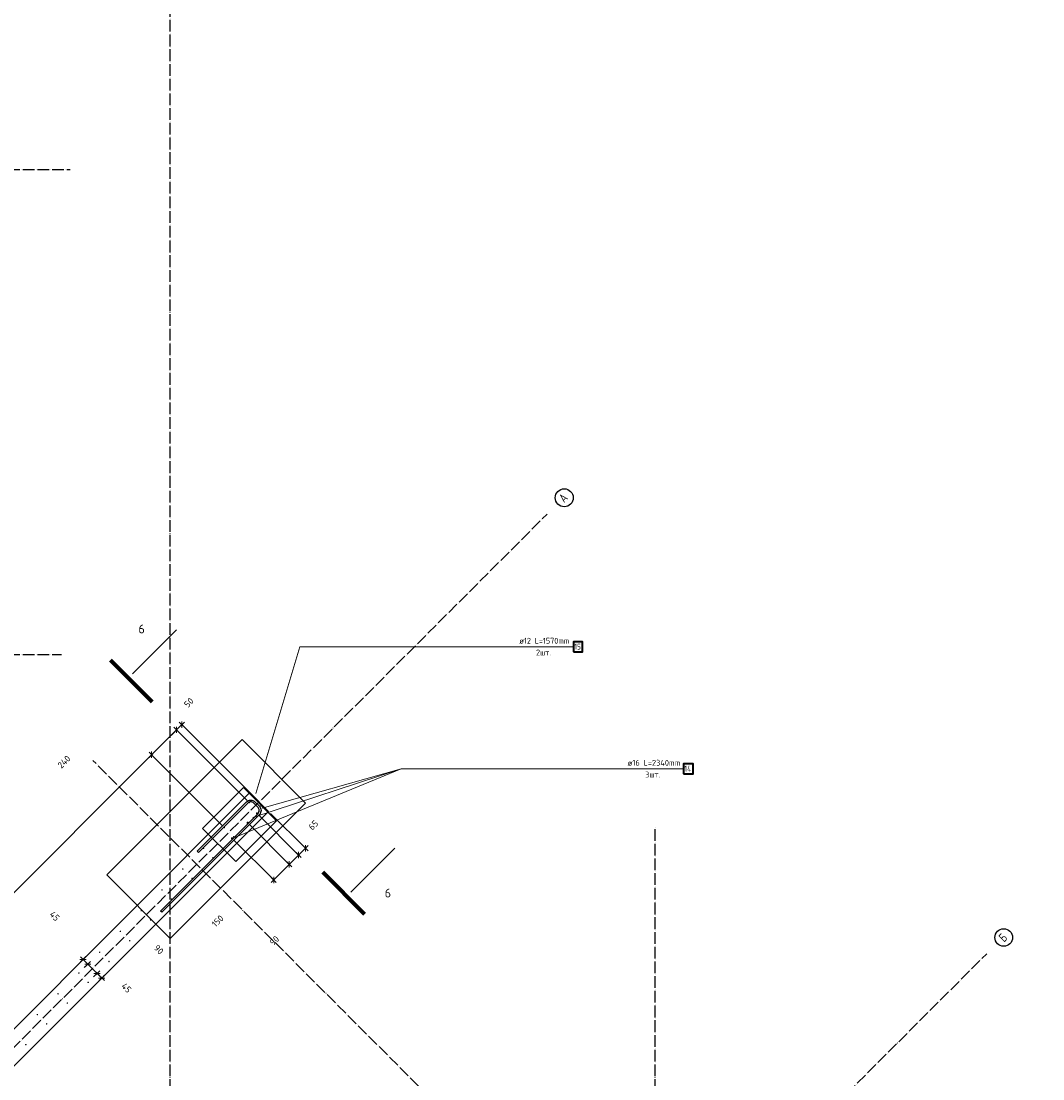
# Model space of a CAD drawing. Header units: millimetres. Extents: x -2995 to 47287, y -2809 to 58122.
# Tile 27 of 143: x 14136 to 21087, y 18913 to 26110. Entities that reach past the tile are written whole.
import ezdxf

# ---------------------------------------------------------------- set-up
doc = ezdxf.new("R2010")
doc.units = ezdxf.units.MM
doc.header["$PDMODE"] = 65
doc.linetypes.add('______11', pattern=[100, 80, -10, 0, -10])
doc.linetypes.add('______5', pattern=[220, 160, -20, 20, -20])
for name, color, linetype, lineweight in [('Арм.стержн. вертикальными 1', 22, 'Continuous', 35), ('Арм.стержн.горизонт. 2', 202, 'Continuous', 35), ('Обозначение разреза_ общее', 7, 'Continuous', 25), ('Размерная линия_ общее', 7, 'Continuous', 13)]:
    doc.layers.add(name, color=color, linetype=linetype, lineweight=lineweight)
doc.layers.add('Арм.стержн. вертикальными 2', color=7, linetype='Continuous', lineweight=35, true_color=0x006e00)
doc.layers.add('Осевая линия_ общее', color=7, linetype='______5', lineweight=13, true_color=0xa0a0a0)
doc.styles.add('ISOCPEUR', font='ISOCPEUR')
doc.dimstyles.new('DIMSTYLE_10', dxfattribs={"dimtxt": 44, "dimasz": 50, "dimexe": 0, "dimexo": 0, "dimgap": 22, "dimtad": 0, "dimdec": 0, "dimrnd": 5, "dimzin": 12, "dimdsep": 46, "dimtxsty": 'ISOCPEUR', "dimblk1": 'ALL_ML_STRICH', "dimblk2": 'ALL_ML_STRICH', "dimsah": 1, "dimcen": 0, "dimclrd": 7, "dimclre": 256, "dimclrt": 7, "dimadec": 0, "dimazin": 0, "dimtfac": 1, "dimtdec": 0, "dimtix": 1, "dimtmove": 2, "dimatfit": 3, "dimfxl": 0, "dimtvp": 1.2, "dimtzin": 0, "dimlwd": 0, "dimlwe": -3, "dimarcsym": 0})
doc.dimstyles.new('DIMSTYLE_3', dxfattribs={"dimtxt": 44, "dimasz": 50, "dimexe": 0, "dimexo": 0, "dimgap": 22, "dimtad": 2, "dimdec": 0, "dimrnd": 5, "dimzin": 12, "dimdsep": 46, "dimtxsty": 'ISOCPEUR', "dimblk1": 'ALL_ML_STRICH', "dimblk2": 'ALL_ML_STRICH', "dimsah": 1, "dimcen": 0, "dimclrd": 7, "dimclre": 256, "dimclrt": 7, "dimadec": 0, "dimazin": 0, "dimtfac": 1, "dimtdec": 0, "dimtix": 1, "dimtmove": 2, "dimatfit": 3, "dimfxl": 0, "dimtzin": 0, "dimlwd": 0, "dimlwe": -3, "dimarcsym": 0})
doc.dimstyles.new('DIMSTYLE_8', dxfattribs={"dimtxt": 44, "dimasz": 50, "dimexe": 0, "dimexo": 0, "dimgap": 22, "dimtad": 2, "dimdec": 0, "dimrnd": 5, "dimzin": 12, "dimdsep": 46, "dimtxsty": 'ISOCPEUR', "dimblk1": 'ALL_ML_STRICH', "dimblk2": 'ALL_ML_STRICH', "dimsah": 1, "dimcen": 0, "dimclrd": 7, "dimclre": 256, "dimclrt": 7, "dimadec": 0, "dimazin": 0, "dimtfac": 1, "dimtdec": 0, "dimtix": 1, "dimtmove": 2, "dimatfit": 3, "dimfxl": 0, "dimtvp": 1.2, "dimtzin": 0, "dimlwd": 0, "dimlwe": -3, "dimarcsym": 0})

# ---------------------------------------------------------------- blocks, each defined once
blk = doc.blocks.new('ALL_ML_STRICH')
at = {"color": 0, "linetype": 'ByBlock', "lineweight": -2}
for p, q in [((-1, 0), (0.5, 0)), ((-0.3, -0.3), (0.3, 0.3)), ((0, -0.5), (0, 0.5))]:
    blk.add_line(p, q, dxfattribs=at)
blk = doc.blocks.new('*D126')
at = {"layer": 'DEFPOINTS', "color": 7, "linetype": 'Continuous', "lineweight": 13, "transparency": 33554687}
for p in [(14557, 19726.4), (14590.1, 19759.5), (14551.2, 19656.3)]:
    blk.add_point(p, dxfattribs=at)
at = {"layer": 'Размерная линия_ общее', "color": 253, "linetype": 'Continuous', "lineweight": -2, "true_color": 0xa0a0a0, "transparency": 33554687}
for p, q in [((14576, 19745.3), (14557, 19726.4)), ((14565.3, 19670.4), (14589.2, 19694.2))]:
    blk.add_line(p, q, dxfattribs=at)
at = {"layer": 'Размерная линия_ общее', "color": 7, "linetype": 'Continuous', "lineweight": -2, "transparency": 33554687}
blk.add_line((14557, 19726.4), (14589.2, 19694.2), dxfattribs=at)
at = {"layer": 'Размерная линия_ общее', "color": 7, "linetype": 'Continuous', "lineweight": 13, "transparency": 33554687, "xscale": 50, "yscale": 50, "zscale": 50}
for p, rotation in [((14557, 19726.4), 135.0000000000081), ((14589.2, 19694.2), 315.0000000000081)]:
    blk.add_blockref('ALL_ML_STRICH', p, dxfattribs=dict(at, rotation=rotation))
at = {"layer": 'Размерная линия_ общее', "color": 7, "linetype": 'Continuous', "lineweight": 13, "transparency": 33554687, "insert": (14363.6, 20020.7), "char_height": 44, "width": 88, "attachment_point": 5, "rotation": 315, "style": 'ISOCPEUR'}
blk.add_mtext('\\A1;{45}', dxfattribs=at)
blk = doc.blocks.new('*D127')
at = {"layer": 'DEFPOINTS', "color": 7, "linetype": 'Continuous', "lineweight": 13, "transparency": 33554687}
for p in [(14551.2, 19656.3), (14589.2, 19694.2), (14614.5, 19593)]:
    blk.add_point(p, dxfattribs=at)
at = {"layer": 'Размерная линия_ общее', "color": 253, "linetype": 'Continuous', "lineweight": -2, "true_color": 0xa0a0a0, "transparency": 33554687}
for p, q in [((14565.3, 19670.4), (14589.2, 19694.2)), ((14628.7, 19607.1), (14652.5, 19630.9))]:
    blk.add_line(p, q, dxfattribs=at)
at = {"layer": 'Размерная линия_ общее', "color": 7, "linetype": 'Continuous', "lineweight": -2, "transparency": 33554687}
blk.add_line((14589.2, 19694.2), (14652.5, 19630.9), dxfattribs=at)
at = {"layer": 'Размерная линия_ общее', "color": 7, "linetype": 'Continuous', "lineweight": 13, "transparency": 33554687, "xscale": 50, "yscale": 50, "zscale": 50}
for p, rotation in [((14589.2, 19694.2), 135.0000000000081), ((14652.5, 19630.9), 315.0000000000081)]:
    blk.add_blockref('ALL_ML_STRICH', p, dxfattribs=dict(at, rotation=rotation))
at = {"layer": 'Размерная линия_ общее', "color": 7, "linetype": 'Continuous', "lineweight": 13, "transparency": 33554687, "insert": (15072.2, 19792.9), "char_height": 44, "width": 88, "attachment_point": 5, "rotation": 315, "style": 'ISOCPEUR'}
blk.add_mtext('\\A1;{90}', dxfattribs=at)
blk = doc.blocks.new('*D128')
at = {"layer": 'DEFPOINTS', "color": 7, "linetype": 'Continuous', "lineweight": 13, "transparency": 33554687}
for p in [(14614.5, 19593), (14652.5, 19630.9), (14717.4, 19632.2)]:
    blk.add_point(p, dxfattribs=at)
at = {"layer": 'Размерная линия_ общее', "color": 253, "linetype": 'Continuous', "lineweight": -2, "true_color": 0xa0a0a0, "transparency": 33554687}
for p, q in [((14628.7, 19607.1), (14652.5, 19630.9)), ((14703.2, 19618), (14684.3, 19599.1))]:
    blk.add_line(p, q, dxfattribs=at)
at = {"layer": 'Размерная линия_ общее', "color": 7, "linetype": 'Continuous', "lineweight": -2, "transparency": 33554687}
blk.add_line((14652.5, 19630.9), (14684.3, 19599.1), dxfattribs=at)
at = {"layer": 'Размерная линия_ общее', "color": 7, "linetype": 'Continuous', "lineweight": 13, "transparency": 33554687, "xscale": 50, "yscale": 50, "zscale": 50}
for p, rotation in [((14652.5, 19630.9), 135.0000000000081), ((14684.3, 19599.1), 315.0000000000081)]:
    blk.add_blockref('ALL_ML_STRICH', p, dxfattribs=dict(at, rotation=rotation))
at = {"layer": 'Размерная линия_ общее', "color": 7, "linetype": 'Continuous', "lineweight": 13, "transparency": 33554687, "insert": (14852.2, 19532.5), "char_height": 44, "width": 88, "attachment_point": 5, "rotation": 315, "style": 'ISOCPEUR'}
blk.add_mtext('\\A1;{45}', dxfattribs=at)
blk = doc.blocks.new('СЛОЖНЫЙ_ОБЪЕКТ_0')
at = {"layer": 'Осевая линия_ общее', "color": 253, "linetype": '______11', "lineweight": -3, "true_color": 0xa0a0a0, "transparency": 33554687}
for p, q in [((15150, -2590), (15150, 40000)), ((-2770, 25100), (14470, 25100)), ((552.2, 5594.3), (17713.7, 22755.7)), ((-2770, 21800), (14410, 21800)), ((21086.6, 14616.9), (14623.6, 21079.9)), ((18450, -2590), (18450, 20630)), ((3543.2, 2603.2), (20704.7, 19764.7))]:
    blk.add_line(p, q, dxfattribs=at)
at = {"layer": 'Осевая линия_ общее', "color": 7, "linetype": 'Continuous', "lineweight": 25, "transparency": 33554687}
for centre, radius in [((17830.4, 22866.9), 61.2), ((20820.5, 19874.9), 59.8)]:
    blk.add_circle(centre, radius, dxfattribs=at)
at = {"layer": 'Осевая линия_ общее', "color": 7, "linetype": 'Continuous', "lineweight": 25, "transparency": 33554687, "char_height": 60, "attachment_point": 7, "rotation": 45, "style": 'ISOCPEUR'}
for s, insert, width in [('\\W0.82;А', (17829.7, 22829.4), 78.529), ('\\W0.80;Б', (20821.9, 19839.5), 71.967)]:
    blk.add_mtext(s, dxfattribs=dict(at, insert=insert, width=width))
blk = doc.blocks.new('*D506')
at = {"layer": 'DEFPOINTS', "color": 7, "linetype": 'Continuous', "lineweight": 13, "transparency": 33554687}
for p in [(15228.4, 21323.6), (15723.5, 20828.5), (15688.2, 20793.2)]:
    blk.add_point(p, dxfattribs=at)
at = {"layer": 'Размерная линия_ общее', "color": 7, "linetype": 'Continuous', "lineweight": -2, "transparency": 33554687}
blk.add_line((15228.4, 21323.6), (15193.1, 21288.3), dxfattribs=at)
at = {"layer": 'Размерная линия_ общее', "color": 253, "linetype": 'Continuous', "lineweight": -2, "true_color": 0xa0a0a0, "transparency": 33554687}
for p, q in [((15709.4, 20842.7), (15228.4, 21323.6)), ((15674, 20807.3), (15193.1, 21288.3))]:
    blk.add_line(p, q, dxfattribs=at)
at = {"layer": 'Размерная линия_ общее', "color": 7, "linetype": 'Continuous', "lineweight": 13, "transparency": 33554687, "xscale": 49.99999999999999, "yscale": 50, "zscale": 50}
for p, rotation in [((15193.1, 21288.3), 225.0000000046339), ((15228.4, 21323.6), 45.00000000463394)]:
    blk.add_blockref('ALL_ML_STRICH', p, dxfattribs=dict(at, rotation=rotation))
at = {"layer": 'Размерная линия_ общее', "color": 7, "linetype": 'Continuous', "lineweight": 13, "transparency": 33554687, "insert": (15276.7, 21473.5), "char_height": 44, "width": 88, "attachment_point": 5, "rotation": 45, "style": 'ISOCPEUR'}
blk.add_mtext('\\A1;{50}', dxfattribs=at)
blk = doc.blocks.new('*D507')
at = {"layer": 'DEFPOINTS', "color": 7, "linetype": 'Continuous', "lineweight": 13, "transparency": 33554687}
for p in [(15193.1, 21288.3), (15688.2, 20793.2), (15518.5, 20623.5)]:
    blk.add_point(p, dxfattribs=at)
at = {"layer": 'Размерная линия_ общее', "color": 7, "linetype": 'Continuous', "lineweight": -2, "transparency": 33554687}
blk.add_line((15193.1, 21288.3), (15023.4, 21118.6), dxfattribs=at)
at = {"layer": 'Размерная линия_ общее', "color": 253, "linetype": 'Continuous', "lineweight": -2, "true_color": 0xa0a0a0, "transparency": 33554687}
for p, q in [((15674, 20807.3), (15193.1, 21288.3)), ((15504.3, 20637.6), (15023.4, 21118.6))]:
    blk.add_line(p, q, dxfattribs=at)
at = {"layer": 'Размерная линия_ общее', "color": 7, "linetype": 'Continuous', "lineweight": 13, "transparency": 33554687, "xscale": 49.99999999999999, "yscale": 50, "zscale": 50}
for p, rotation in [((15193.1, 21288.3), 45.00000000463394), ((15023.4, 21118.6), 225.0000000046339)]:
    blk.add_blockref('ALL_ML_STRICH', p, dxfattribs=dict(at, rotation=rotation))
at = {"layer": 'Размерная линия_ общее', "color": 7, "linetype": 'Continuous', "lineweight": 13, "transparency": 33554687, "insert": (14427.3, 21070.4), "char_height": 44, "width": 132, "attachment_point": 5, "rotation": 45, "style": 'ISOCPEUR'}
blk.add_mtext('\\A1;{240}', dxfattribs=at)
blk = doc.blocks.new('*D508')
at = {"layer": 'DEFPOINTS', "color": 7, "linetype": 'Continuous', "lineweight": 13, "transparency": 33554687}
for p in [(15023.4, 21118.6), (15518.5, 20623.5), (11417.2, 16522.2)]:
    blk.add_point(p, dxfattribs=at)
at = {"layer": 'Размерная линия_ общее', "color": 7, "linetype": 'Continuous', "lineweight": -2, "transparency": 33554687}
blk.add_line((15023.4, 21118.6), (10922.1, 17017.3), dxfattribs=at)
at = {"layer": 'Размерная линия_ общее', "color": 253, "linetype": 'Continuous', "lineweight": -2, "true_color": 0xa0a0a0, "transparency": 33554687}
for p, q in [((15504.3, 20637.6), (15023.4, 21118.6)), ((11403.1, 16536.4), (10922.1, 17017.3))]:
    blk.add_line(p, q, dxfattribs=at)
at = {"layer": 'Размерная линия_ общее', "color": 7, "linetype": 'Continuous', "lineweight": 13, "transparency": 33554687, "xscale": 49.99999999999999, "yscale": 50, "zscale": 50}
for p, rotation in [((15023.4, 21118.6), 45.00000000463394), ((10922.1, 17017.3), 225.0000000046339)]:
    blk.add_blockref('ALL_ML_STRICH', p, dxfattribs=dict(at, rotation=rotation))
at = {"layer": 'Размерная линия_ общее', "color": 7, "linetype": 'Continuous', "lineweight": 13, "transparency": 33554687, "insert": (12861, 18964.7), "char_height": 44, "width": 2.2, "attachment_point": 1, "rotation": 225, "line_spacing_factor": 0.60241, "style": 'ISOCPEUR'}
blk.add_mtext('\\W0.91;29х200=5800', dxfattribs=at)
blk = doc.blocks.new('*D515')
at = {"layer": 'DEFPOINTS', "color": 7, "linetype": 'Continuous', "lineweight": 13, "transparency": 33554687}
for p in [(15677.2, 20655.6), (15571.2, 20549.6), (15854, 20266.7)]:
    blk.add_point(p, dxfattribs=at)
at = {"layer": 'Размерная линия_ общее', "color": 253, "linetype": 'Continuous', "lineweight": -2, "true_color": 0xa0a0a0, "transparency": 33554687}
for p, q in [((15691.4, 20641.5), (15960.1, 20372.8)), ((15585.3, 20535.4), (15854, 20266.7))]:
    blk.add_line(p, q, dxfattribs=at)
at = {"layer": 'Размерная линия_ общее', "color": 7, "linetype": 'Continuous', "lineweight": -2, "transparency": 33554687}
blk.add_line((15854, 20266.7), (15960.1, 20372.8), dxfattribs=at)
at = {"layer": 'Размерная линия_ общее', "color": 7, "linetype": 'Continuous', "lineweight": 13, "transparency": 33554687, "yscale": 50, "zscale": 50}
for p, xscale, rotation in [((15960.1, 20372.8), 49.99999999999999, 45.00000000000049), ((15854, 20266.7), 50, 225.0000000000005)]:
    blk.add_blockref('ALL_ML_STRICH', p, dxfattribs=dict(at, xscale=xscale, rotation=rotation))
at = {"layer": 'Размерная линия_ общее', "color": 7, "linetype": 'Continuous', "lineweight": 13, "transparency": 33554687, "insert": (15472.7, 19987.1), "char_height": 44, "width": 132, "attachment_point": 5, "rotation": 45, "style": 'ISOCPEUR'}
blk.add_mtext('\\A1;{150}', dxfattribs=at)
blk = doc.blocks.new('*D516')
at = {"layer": 'DEFPOINTS', "color": 7, "linetype": 'Continuous', "lineweight": 13, "transparency": 33554687}
for p in [(15677.2, 20655.6), (15740.9, 20719.3), (15960.1, 20372.8)]:
    blk.add_point(p, dxfattribs=at)
at = {"layer": 'Размерная линия_ общее', "color": 253, "linetype": 'Continuous', "lineweight": -2, "true_color": 0xa0a0a0, "transparency": 33554687}
for p, q in [((15755, 20705.1), (16023.7, 20436.4)), ((15691.4, 20641.5), (15960.1, 20372.8))]:
    blk.add_line(p, q, dxfattribs=at)
at = {"layer": 'Размерная линия_ общее', "color": 7, "linetype": 'Continuous', "lineweight": -2, "transparency": 33554687}
blk.add_line((15960.1, 20372.8), (16023.7, 20436.4), dxfattribs=at)
at = {"layer": 'Размерная линия_ общее', "color": 7, "linetype": 'Continuous', "lineweight": 13, "transparency": 33554687, "yscale": 50, "zscale": 50}
for p, xscale, rotation in [((16023.7, 20436.4), 49.99999999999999, 45.00000000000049), ((15960.1, 20372.8), 50, 225.0000000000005)]:
    blk.add_blockref('ALL_ML_STRICH', p, dxfattribs=dict(at, xscale=xscale, rotation=rotation))
at = {"layer": 'Размерная линия_ общее', "color": 7, "linetype": 'Continuous', "lineweight": 13, "transparency": 33554687, "insert": (15858, 19854), "char_height": 44, "width": 88, "attachment_point": 5, "rotation": 45, "style": 'ISOCPEUR'}
blk.add_mtext('\\A1;{90}', dxfattribs=at)
blk = doc.blocks.new('*D517')
at = {"layer": 'DEFPOINTS', "color": 7, "linetype": 'Continuous', "lineweight": 13, "transparency": 33554687}
for p in [(15818.6, 20733.4), (15740.9, 20719.3), (16023.7, 20436.4)]:
    blk.add_point(p, dxfattribs=at)
at = {"layer": 'Размерная линия_ общее', "color": 253, "linetype": 'Continuous', "lineweight": -2, "true_color": 0xa0a0a0, "transparency": 33554687}
for p, q in [((15755, 20705.1), (16023.7, 20436.4)), ((15832.8, 20719.3), (16069.7, 20482.4))]:
    blk.add_line(p, q, dxfattribs=at)
at = {"layer": 'Размерная линия_ общее', "color": 7, "linetype": 'Continuous', "lineweight": -2, "transparency": 33554687}
blk.add_line((16023.7, 20436.4), (16069.7, 20482.4), dxfattribs=at)
at = {"layer": 'Размерная линия_ общее', "color": 7, "linetype": 'Continuous', "lineweight": 13, "transparency": 33554687, "yscale": 50, "zscale": 50}
for p, xscale, rotation in [((16069.7, 20482.4), 49.99999999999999, 45.00000000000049), ((16023.7, 20436.4), 50, 225.0000000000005)]:
    blk.add_blockref('ALL_ML_STRICH', p, dxfattribs=dict(at, xscale=xscale, rotation=rotation))
at = {"layer": 'Размерная линия_ общее', "color": 7, "linetype": 'Continuous', "lineweight": 13, "transparency": 33554687, "insert": (16123.8, 20639.8), "char_height": 44, "width": 88, "attachment_point": 5, "rotation": 45, "style": 'ISOCPEUR'}
blk.add_mtext('\\A1;{65}', dxfattribs=at)

msp = doc.modelspace()

# ---------------------------------------------------------------- hatches: boundary and pattern name
at = {"layer": 'Арм.стержн. вертикальными 1', "linetype": 'Continuous', "lineweight": 50, "transparency": 33554687}
for points in [[(15693.2, 20793.2), (15692.8, 20795.1), (15691.7, 20796.7), (15690.1, 20797.8), (15688.2, 20798.2), (15686.2, 20797.8), (15684.6, 20796.7), (15683.5, 20795.1), (15683.2, 20793.2), (15683.5, 20791.3), (15684.6, 20789.6), (15686.2, 20788.6), (15688.2, 20788.2), (15690.1, 20788.6), (15691.7, 20789.6), (15692.8, 20791.3)], [(15756.5, 20729.9), (15756.1, 20731.8), (15755, 20733.4), (15753.4, 20734.5), (15751.5, 20734.9), (15749.6, 20734.5), (15747.9, 20733.4), (15746.8, 20731.8), (15746.5, 20729.9), (15746.8, 20728), (15747.9, 20726.3), (15749.6, 20725.2), (15751.5, 20724.9), (15753.4, 20725.2), (15755, 20726.3), (15756.1, 20728)], [(15523.5, 20623.5), (15523.1, 20625.4), (15522, 20627), (15520.4, 20628.1), (15518.5, 20628.5), (15516.5, 20628.1), (15514.9, 20627), (15513.8, 20625.4), (15513.5, 20623.5), (15513.8, 20621.6), (15514.9, 20619.9), (15516.5, 20618.8), (15518.5, 20618.5), (15520.4, 20618.8), (15522, 20619.9), (15523.1, 20621.6)], [(15586.8, 20560.2), (15586.4, 20562.1), (15585.3, 20563.7), (15583.7, 20564.8), (15581.8, 20565.2), (15579.8, 20564.8), (15578.2, 20563.7), (15577.1, 20562.1), (15576.8, 20560.2), (15577.1, 20558.2), (15578.2, 20556.6), (15579.8, 20555.5), (15581.8, 20555.2), (15583.7, 20555.5), (15585.3, 20556.6), (15586.4, 20558.2)], [(15382, 20482), (15381.6, 20484), (15380.6, 20485.6), (15378.9, 20486.7), (15377, 20487), (15375.1, 20486.7), (15373.5, 20485.6), (15372.4, 20484), (15372, 20482), (15372.4, 20480.1), (15373.5, 20478.5), (15375.1, 20477.4), (15377, 20477), (15378.9, 20477.4), (15380.6, 20478.5), (15381.6, 20480.1)], [(15445.3, 20418.7), (15445, 20420.7), (15443.9, 20422.3), (15442.3, 20423.4), (15440.3, 20423.7), (15438.4, 20423.4), (15436.8, 20422.3), (15435.7, 20420.7), (15435.3, 20418.7), (15435.7, 20416.8), (15436.8, 20415.2), (15438.4, 20414.1), (15440.3, 20413.7), (15442.3, 20414.1), (15443.9, 20415.2), (15445, 20416.8)], [(15240.6, 20340.6), (15240.2, 20342.5), (15239.1, 20344.2), (15237.5, 20345.2), (15235.6, 20345.6), (15233.7, 20345.2), (15232.1, 20344.2), (15231, 20342.5), (15230.6, 20340.6), (15231, 20338.7), (15232.1, 20337.1), (15233.7, 20336), (15235.6, 20335.6), (15237.5, 20336), (15239.1, 20337.1), (15240.2, 20338.7)], [(15303.9, 20277.3), (15303.5, 20279.2), (15302.5, 20280.9), (15300.8, 20281.9), (15298.9, 20282.3), (15297, 20281.9), (15295.4, 20280.9), (15294.3, 20279.2), (15293.9, 20277.3), (15294.3, 20275.4), (15295.4, 20273.8), (15297, 20272.7), (15298.9, 20272.3), (15300.8, 20272.7), (15302.5, 20273.8), (15303.5, 20275.4)], [(15099.2, 20199.2), (15098.8, 20201.1), (15097.7, 20202.7), (15096.1, 20203.8), (15094.2, 20204.2), (15092.3, 20203.8), (15090.7, 20202.7), (15089.6, 20201.1), (15089.2, 20199.2), (15089.6, 20197.3), (15090.7, 20195.7), (15092.3, 20194.6), (15094.2, 20194.2), (15096.1, 20194.6), (15097.7, 20195.7), (15098.8, 20197.3)], [(15162.5, 20135.9), (15162.1, 20137.8), (15161, 20139.4), (15159.4, 20140.5), (15157.5, 20140.9), (15155.6, 20140.5), (15154, 20139.4), (15152.9, 20137.8), (15152.5, 20135.9), (15152.9, 20134), (15154, 20132.4), (15155.6, 20131.3), (15157.5, 20130.9), (15159.4, 20131.3), (15161, 20132.4), (15162.1, 20134)], [(14957.8, 20057.8), (14957.4, 20059.7), (14956.3, 20061.3), (14954.7, 20062.4), (14952.8, 20062.8), (14950.9, 20062.4), (14949.2, 20061.3), (14948.1, 20059.7), (14947.8, 20057.8), (14948.1, 20055.9), (14949.2, 20054.2), (14950.9, 20053.2), (14952.8, 20052.8), (14954.7, 20053.2), (14956.3, 20054.2), (14957.4, 20055.9)], [(15021.1, 19994.5), (15020.7, 19996.4), (15019.6, 19998), (15018, 19999.1), (15016.1, 19999.5), (15014.2, 19999.1), (15012.5, 19998), (15011.5, 19996.4), (15011.1, 19994.5), (15011.5, 19992.6), (15012.5, 19990.9), (15014.2, 19989.9), (15016.1, 19989.5), (15018, 19989.9), (15019.6, 19990.9), (15020.7, 19992.6)], [(14816.3, 19916.4), (14816, 19918.3), (14814.9, 19919.9), (14813.3, 19921), (14811.3, 19921.4), (14809.4, 19921), (14807.8, 19919.9), (14806.7, 19918.3), (14806.3, 19916.4), (14806.7, 19914.4), (14807.8, 19912.8), (14809.4, 19911.7), (14811.3, 19911.4), (14813.3, 19911.7), (14814.9, 19912.8), (14816, 19914.4)], [(14879.7, 19853.1), (14879.3, 19855), (14878.2, 19856.6), (14876.6, 19857.7), (14874.7, 19858.1), (14872.7, 19857.7), (14871.1, 19856.6), (14870, 19855), (14869.7, 19853.1), (14870, 19851.1), (14871.1, 19849.5), (14872.7, 19848.4), (14874.7, 19848.1), (14876.6, 19848.4), (14878.2, 19849.5), (14879.3, 19851.1)], [(14674.9, 19774.9), (14674.5, 19776.9), (14673.5, 19778.5), (14671.8, 19779.6), (14669.9, 19779.9), (14668, 19779.6), (14666.4, 19778.5), (14665.3, 19776.9), (14664.9, 19774.9), (14665.3, 19773), (14666.4, 19771.4), (14668, 19770.3), (14669.9, 19769.9), (14671.8, 19770.3), (14673.5, 19771.4), (14674.5, 19773)], [(14738.2, 19711.6), (14737.9, 19713.5), (14736.8, 19715.2), (14735.1, 19716.3), (14733.2, 19716.6), (14731.3, 19716.3), (14729.7, 19715.2), (14728.6, 19713.5), (14728.2, 19711.6), (14728.6, 19709.7), (14729.7, 19708.1), (14731.3, 19707), (14733.2, 19706.6), (14735.1, 19707), (14736.8, 19708.1), (14737.9, 19709.7)], [(14533.5, 19633.5), (14533.1, 19635.4), (14532, 19637.1), (14530.4, 19638.1), (14528.5, 19638.5), (14526.6, 19638.1), (14525, 19637.1), (14523.9, 19635.4), (14523.5, 19633.5), (14523.9, 19631.6), (14525, 19630), (14526.6, 19628.9), (14528.5, 19628.5), (14530.4, 19628.9), (14532, 19630), (14533.1, 19631.6)], [(14596.8, 19570.2), (14596.4, 19572.1), (14595.3, 19573.7), (14593.7, 19574.8), (14591.8, 19575.2), (14589.9, 19574.8), (14588.3, 19573.7), (14587.2, 19572.1), (14586.8, 19570.2), (14587.2, 19568.3), (14588.3, 19566.7), (14589.9, 19565.6), (14591.8, 19565.2), (14593.7, 19565.6), (14595.3, 19566.7), (14596.4, 19568.3)], [(14392.1, 19492.1), (14391.7, 19494), (14390.6, 19495.6), (14389, 19496.7), (14387.1, 19497.1), (14385.2, 19496.7), (14383.5, 19495.6), (14382.5, 19494), (14382.1, 19492.1), (14382.5, 19490.2), (14383.5, 19488.6), (14385.2, 19487.5), (14387.1, 19487.1), (14389, 19487.5), (14390.6, 19488.6), (14391.7, 19490.2)], [(14455.4, 19428.8), (14455, 19430.7), (14453.9, 19432.3), (14452.3, 19433.4), (14450.4, 19433.8), (14448.5, 19433.4), (14446.9, 19432.3), (14445.8, 19430.7), (14445.4, 19428.8), (14445.8, 19426.9), (14446.9, 19425.3), (14448.5, 19424.2), (14450.4, 19423.8), (14452.3, 19424.2), (14453.9, 19425.3), (14455, 19426.9)], [(14250.7, 19350.7), (14250.3, 19352.6), (14249.2, 19354.2), (14247.6, 19355.3), (14245.7, 19355.7), (14243.7, 19355.3), (14242.1, 19354.2), (14241, 19352.6), (14240.7, 19350.7), (14241, 19348.8), (14242.1, 19347.1), (14243.7, 19346.1), (14245.7, 19345.7), (14247.6, 19346.1), (14249.2, 19347.1), (14250.3, 19348.8)], [(14314, 19287.4), (14313.6, 19289.3), (14312.5, 19290.9), (14310.9, 19292), (14309, 19292.4), (14307.1, 19292), (14305.4, 19290.9), (14304.3, 19289.3), (14304, 19287.4), (14304.3, 19285.5), (14305.4, 19283.8), (14307.1, 19282.7), (14309, 19282.4), (14310.9, 19282.7), (14312.5, 19283.8), (14313.6, 19285.5)], [(14172.5, 19145.9), (14172.2, 19147.9), (14171.1, 19149.5), (14169.5, 19150.6), (14167.5, 19150.9), (14165.6, 19150.6), (14164, 19149.5), (14162.9, 19147.9), (14162.5, 19145.9), (14162.9, 19144), (14164, 19142.4), (14165.6, 19141.3), (14167.5, 19140.9), (14169.5, 19141.3), (14171.1, 19142.4), (14172.2, 19144)]]:
    msp.add_hatch(color=4, dxfattribs=at).paths.add_polyline_path(points)
at = {"layer": 'Арм.стержн. вертикальными 2', "linetype": 'Continuous', "lineweight": 50, "transparency": 33554687}
for points in [[(15748.9, 20719.3), (15748.2, 20722.3), (15746.5, 20724.9), (15743.9, 20726.7), (15740.9, 20727.3), (15737.8, 20726.7), (15735.2, 20724.9), (15733.5, 20722.3), (15732.9, 20719.3), (15733.5, 20716.2), (15735.2, 20713.6), (15737.8, 20711.9), (15740.9, 20711.3), (15743.9, 20711.9), (15746.5, 20713.6), (15748.2, 20716.2)], [(15685.2, 20655.6), (15684.6, 20658.7), (15682.9, 20661.3), (15680.3, 20663), (15677.2, 20663.6), (15674.2, 20663), (15671.6, 20661.3), (15669.8, 20658.7), (15669.2, 20655.6), (15669.8, 20652.6), (15671.6, 20650), (15674.2, 20648.2), (15677.2, 20647.6), (15680.3, 20648.2), (15682.9, 20650), (15684.6, 20652.6)], [(15579.2, 20549.6), (15578.5, 20552.6), (15576.8, 20555.2), (15574.2, 20556.9), (15571.2, 20557.6), (15568.1, 20556.9), (15565.5, 20555.2), (15563.8, 20552.6), (15563.2, 20549.6), (15563.8, 20546.5), (15565.5, 20543.9), (15568.1, 20542.2), (15571.2, 20541.6), (15574.2, 20542.2), (15576.8, 20543.9), (15578.5, 20546.5)]]:
    msp.add_hatch(color=7, dxfattribs=at).paths.add_polyline_path(points)

# ---------------------------------------------------------------- linework, layer by layer
at = {"color": 52, "linetype": 'Continuous', "lineweight": -3, "transparency": 33554687}
for p, q in [((15639.6, 21221.8), (14718.4, 20300.6)), ((15639.6, 21221.8), (14718.4, 20300.6)), ((16071.2, 20790.2), (15639.6, 21221.8)), ((16071.2, 20790.2), (15639.6, 21221.8)), ((15647.8, 20895.4), (15370, 20617.5)), ((15647.8, 20895.4), (15370, 20617.5)), ((15874.1, 20669.1), (15647.8, 20895.4)), ((15874.1, 20669.1), (15647.8, 20895.4)), ((15150, 19869), (16071.2, 20790.2)), ((15150, 19869), (16071.2, 20790.2)), ((15596.2, 20391.3), (15874.1, 20669.1)), ((15596.2, 20391.3), (15874.1, 20669.1)), ((15370, 20617.5), (15596.2, 20391.3)), ((15370, 20617.5), (15596.2, 20391.3)), ((14718.4, 20300.6), (15150, 19869)), ((14718.4, 20300.6), (15150, 19869))]:
    msp.add_line(p, q, dxfattribs=at)
at = {"color": 7, "linetype": 'Continuous', "lineweight": 25, "transparency": 33554687}
for p, q in [((9511.2, 14680.6), (15691.3, 20860.7)), ((15691.3, 20860.7), (15818.6, 20733.4)), ((15818.6, 20733.4), (9638.5, 14553.3))]:
    msp.add_line(p, q, dxfattribs=at)
at = {"layer": 'Арм.стержн. вертикальными 2', "color": 7, "linetype": 'Continuous', "lineweight": 13, "transparency": 33554687}
for q in [(15571.2, 20549.6), (15712.6, 20691), (15776.2, 20754.6), (18641.5, 21022.6)]:
    msp.add_line((16721.5, 21022.6), q, dxfattribs=at)
at = {"layer": 'Арм.стержн. вертикальными 2', "color": 7, "linetype": 'Continuous', "lineweight": 35, "transparency": 33554687}
msp.add_lwpolyline([(18641.5, 20989.3), (18706.8, 20989.3), (18706.8, 21055.9), (18641.5, 21055.9), (18641.5, 20989.3)], dxfattribs=at)
at = {"layer": 'Арм.стержн.горизонт. 2', "color": 7, "linetype": 'Continuous', "lineweight": 13, "transparency": 33554687}
for q in [(15733.1, 20854.3), (15733.1, 20854.3), (17892.7, 21853)]:
    msp.add_line((16032.7, 21853), q, dxfattribs=at)
at = {"layer": 'Арм.стержн.горизонт. 2', "color": 7, "linetype": 'Continuous', "lineweight": 35, "transparency": 33554687}
msp.add_lwpolyline([(17892.7, 21819.7), (17954.1, 21819.7), (17954.1, 21886.3), (17892.7, 21886.3), (17892.7, 21819.7)], dxfattribs=at)
at = {"layer": 'Арм.стержн.горизонт. 2', "color": 34, "linetype": 'Continuous', "lineweight": 25, "transparency": 33554687}
msp.add_lwpolyline([(15332.8, 20462.6), (15669.4, 20799.2), (15675.3, 20803.6), (15682.5, 20807.2), (15690.2, 20809.4), (15697.7, 20810.1), (15705.2, 20809.4), (15712.9, 20807.2), (15720.1, 20803.6), (15726, 20799.2), (15757.1, 20768.1), (15761.6, 20762.2), (15765.2, 20755), (15767.3, 20747.3), (15768, 20739.8), (15767.3, 20732.3), (15765.2, 20724.6), (15761.6, 20717.4), (15757.1, 20711.5), (15092.4, 20046.8), (15084, 20055.3), (15748, 20719.4), (15751.3, 20723.8), (15753.9, 20728.9), (15755.5, 20734.5), (15756, 20739.8), (15755.5, 20745.1), (15753.9, 20750.7), (15751.3, 20755.8), (15748, 20760.2), (15718.1, 20790.1), (15713.7, 20793.4), (15708.6, 20796), (15703, 20797.6), (15697.7, 20798), (15692.4, 20797.6), (15686.8, 20796), (15681.7, 20793.4), (15677.3, 20790.1), (15341.3, 20454.1), (15332.8, 20462.6)], dxfattribs=at)
msp.add_lwpolyline([(15332.8, 20462.6), (15669.4, 20799.2), (15675.3, 20803.6), (15682.5, 20807.2), (15690.2, 20809.4), (15697.7, 20810.1), (15705.2, 20809.4), (15712.9, 20807.2), (15720.1, 20803.6), (15726, 20799.2), (15757.1, 20768.1), (15761.6, 20762.2), (15765.2, 20755), (15767.3, 20747.3), (15768, 20739.8), (15767.3, 20732.3), (15765.2, 20724.6), (15761.6, 20717.4), (15757.1, 20711.5), (15092.4, 20046.8), (15084, 20055.3), (15748, 20719.4), (15751.3, 20723.8), (15753.9, 20728.9), (15755.5, 20734.5), (15756, 20739.8), (15755.5, 20745.1), (15753.9, 20750.7), (15751.3, 20755.8), (15748, 20760.2), (15718.1, 20790.1), (15713.7, 20793.4), (15708.6, 20796), (15703, 20797.6), (15697.7, 20798), (15692.4, 20797.6), (15686.8, 20796), (15681.7, 20793.4), (15677.3, 20790.1), (15341.3, 20454.1), (15332.8, 20462.6)], dxfattribs=at)
at = {"layer": 'Обозначение разреза_ общее', "color": 7, "linetype": 'Continuous', "lineweight": 13, "transparency": 33554687}
for p, q in [((14893, 21669.7), (15192.9, 21969.5)), ((16378.9, 20183.8), (16678.8, 20483.6))]:
    msp.add_line(p, q, dxfattribs=at)
at = {"layer": 'Обозначение разреза_ общее', "color": 7, "linetype": 'Continuous', "lineweight": 70, "transparency": 33554687}
for p, q in [((15027.9, 21478.3), (14743.6, 21762.5)), ((16187.6, 20318.6), (16471.8, 20034.4))]:
    msp.add_line(p, q, dxfattribs=at)

# ---------------------------------------------------------------- block references
at = {"layer": 'Осевая линия_ общее', "color": 253, "linetype": '______11', "lineweight": -3, "true_color": 0xa0a0a0, "transparency": 33554687}
msp.add_blockref('СЛОЖНЫЙ_ОБЪЕКТ_0', (0, 0), dxfattribs=at)

# ---------------------------------------------------------------- texts
at = {"layer": 'Арм.стержн. вертикальными 2', "color": 7, "linetype": 'Continuous', "lineweight": 25, "transparency": 33554687, "char_height": 40, "attachment_point": 7, "style": 'ISOCPEUR'}
for s, insert, width in [('\\W0.96;ø16 L=2340mm ', (18261.5, 21043.9), 395.02), ('\\W0.76;14', (18648.2, 21003.9), 67.275), ('\\W0.94;3шт. ', (18381.5, 20963.9), 154.838)]:
    msp.add_mtext(s, dxfattribs=dict(at, insert=insert, width=width))
at = {"layer": 'Арм.стержн.горизонт. 2', "color": 7, "linetype": 'Continuous', "lineweight": 25, "transparency": 33554687, "char_height": 40, "attachment_point": 7, "style": 'ISOCPEUR'}
for s, insert, width in [('\\W0.94;ø12 L=1570mm ', (17524.7, 21874.3), 382.615), ('\\W0.94;2шт. ', (17638.7, 21794.3), 154.838), ('\\W0.75;15', (17899.4, 21834.3), 62.971)]:
    msp.add_mtext(s, dxfattribs=dict(at, insert=insert, width=width))
at = {"layer": 'Обозначение разреза_ общее', "color": 7, "linetype": 'Continuous', "lineweight": 13, "transparency": 33554687, "char_height": 60, "width": 65.333, "attachment_point": 7, "style": 'ISOCPEUR'}
for insert in [(14933.8, 21944.6), (16609.1, 20147.5)]:
    msp.add_mtext('\\A1;{\\fISOCPEUR|i0|b0;\\H60.000000;\\W1.000000;\\C7;6}\\P', dxfattribs=dict(at, insert=insert))

# ---------------------------------------------------------------- dimensions: what is measured, and where the dimension line sits
at = {"layer": 'Размерная линия_ общее', "color": 7, "linetype": 'Continuous', "lineweight": 13, "transparency": 33554687}
for base, p1, p2, angle, dimstyle, picture, middle in [((15193.1, 21288.3), (15709.4, 20842.7), (15674, 20807.3), 225, 'DIMSTYLE_8', '*D506', (15276.7, 21473.5)), ((15023.4, 21118.6), (15674, 20807.3), (15504.3, 20637.6), 225, 'DIMSTYLE_3', '*D507', (14427.3, 21070.4)), ((16069.7, 20482.4), (15755, 20705.1), (15832.8, 20719.3), 45, 'DIMSTYLE_8', '*D517', (16123.8, 20639.8)), ((15960.1, 20372.8), (15585.3, 20535.4), (15691.4, 20641.5), 45, 'DIMSTYLE_3', '*D515', (15472.7, 19987.1)), ((16023.7, 20436.4), (15691.4, 20641.5), (15755, 20705.1), 45, 'DIMSTYLE_10', '*D516', (15858, 19854)), ((14589.2, 19694.2), (14576, 19745.3), (14565.3, 19670.4), 315, 'DIMSTYLE_8', '*D126', (14363.6, 20020.7)), ((14652.5, 19630.9), (14565.3, 19670.4), (14628.7, 19607.1), 315, 'DIMSTYLE_8', '*D127', (15072.2, 19792.9)), ((14684.3, 19599.1), (14628.7, 19607.1), (14703.2, 19618), 315, 'DIMSTYLE_8', '*D128', (14852.2, 19532.5))]:
    dim = msp.add_linear_dim(base=base, p1=p1, p2=p2, angle=angle, dimstyle=dimstyle, override={"dimpost": '<>', "dimclrd": 7, "dimclre": 253, "dimclrt": 7, "dimlwd": 0, "dimlwe": 65533}, dxfattribs=at)
    dim.commit()
    dim.dimension.update_dxf_attribs({"geometry": picture, "text_midpoint": middle, "dimtype": 160})
dim = msp.add_linear_dim(base=(10922.1, 17017.3), p1=(15504.3, 20637.6), p2=(11403.1, 16536.4), angle=225, text='\\W0.91;29х200=5800', dimstyle='DIMSTYLE_3', override={"dimpost": '<>', "dimclrd": 7, "dimclre": 253, "dimclrt": 7, "dimlwd": 0, "dimlwe": 65533}, dxfattribs=at)
dim.commit()
dim.dimension.update_dxf_attribs({"geometry": '*D508', "text_midpoint": (12957.2, 19083.5), "dimtype": 160})

doc.saveas('drawing.dxf')
